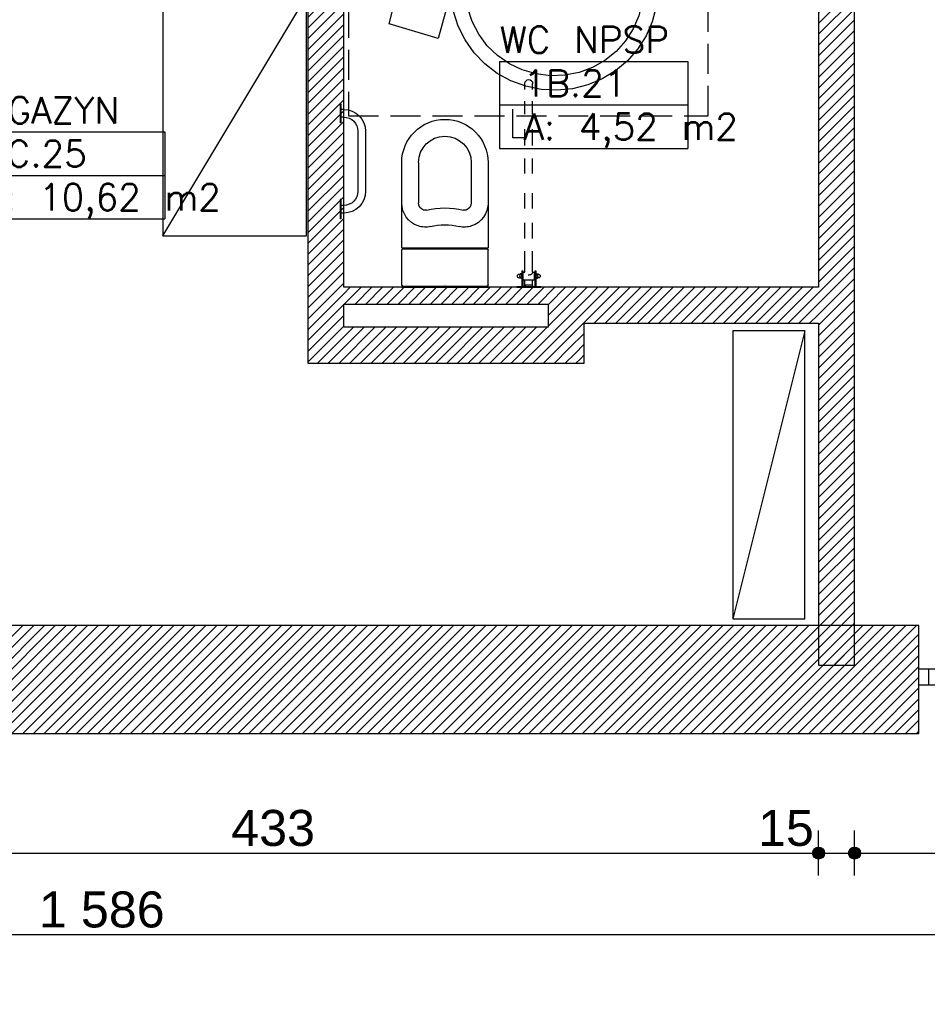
# Model space of a CAD drawing. Header units: inches. Extents: x 18487 to 24863, y 1480 to 5771.
# Tile 34 of 51: x 20249 to 20628, y 4220 to 4630. Entities that reach past the tile are written whole.
import ezdxf
from ezdxf.enums import TextEntityAlignment as Align

# ---------------------------------------------------------------- set-up
doc = ezdxf.new("R2010")
doc.units = ezdxf.units.IN
doc.header["$MEASUREMENT"] = 0
doc.linetypes.add('Przer. długie kreski kopia', pattern=[17.5, 12.5, -5])
for name, color, linetype in [('_T meble', 7, 'Continuous'), ('_T sanitarne', 7, 'Continuous'), ('_T sciany', 7, 'Continuous'), ('ArchiCAD', 7, 'Continuous')]:
    doc.layers.add(name, color=color, linetype=linetype)
doc.styles.add('GENERATED_STYLE_20', font='txt')
doc.styles.get("Standard").update_dxf_attribs({"font": 'txt', "bigfont": 'BIGFONT.SHX'})
doc.dimstyles.new('Dimstyle_7', dxfattribs={"dimtxt": 15, "dimasz": 9.5, "dimexe": 0.18, "dimexo": 0.5, "dimgap": 0.09, "dimtad": 1, "dimdec": 0, "dimzin": 0, "dimdsep": 46, "dimtxsty": 'GENERATED_STYLE_20', "dimblk": 'ARROWHEAD_11', "dimblk1": 'ARROWHEAD_11', "dimblk2": 'ARROWHEAD_11', "dimcen": 0.09, "dimclrd": 220, "dimclre": 220, "dimclrt": 220, "dimadec": 1, "dimazin": 0, "dimtfac": 1, "dimtdec": 4, "dimtmove": 0, "dimatfit": 3, "dimfxl": 0, "dimtolj": 1, "dimtzin": 0, "dimarcsym": 0})
doc.dimstyles.new('Dimstyle_9', dxfattribs={"dimtxt": 15, "dimasz": 9.5, "dimexe": 0.18, "dimexo": 0.5, "dimgap": 0.09, "dimtad": 1, "dimtih": 1, "dimtoh": 1, "dimdec": 0, "dimzin": 0, "dimdsep": 46, "dimtxsty": 'GENERATED_STYLE_20', "dimblk": 'ARROWHEAD_11', "dimblk1": 'ARROWHEAD_11', "dimblk2": 'ARROWHEAD_11', "dimcen": 0.09, "dimclrd": 220, "dimclre": 220, "dimclrt": 220, "dimadec": 1, "dimazin": 0, "dimtfac": 1, "dimtdec": 4, "dimtmove": 0, "dimatfit": 3, "dimfxl": 0, "dimtolj": 1, "dimtzin": 0, "dimarcsym": 0})
pattern_1 = [(45, (0, 0), (-2.24506403, 2.24506403), [])]

# ---------------------------------------------------------------- blocks, each defined once
blk = doc.blocks.new('MAGAZYN_1C.25_193', base_point=(20266.85, 4574.46))
at = {"layer": '_T sciany', "color": 160, "linetype": 'Continuous'}
for p, q in [((20224.1, 4583.52), (20224.1, 4547.28)), ((20224.1, 4583.52), (20309.6, 4583.52)), ((20309.6, 4583.52), (20309.6, 4547.28)), ((20224.1, 4565.4), (20309.6, 4565.4)), ((20224.1, 4547.28), (20309.6, 4547.28))]:
    blk.add_line(p, q, dxfattribs=at)
at = {"color": 0}
for tag in ['floor_f', 'ROOM_PERIM', 'ROOM_WALLS_SURF', 'ROOM_DOORS_SURF', 'ROOM_WINDS_SURF', 'ROOM_BASELEV', 'ROOM_HEIGHT', 'ROOM_NET_AREA', 'ROOM_REDUCED_AREA', 'ROOM_CALC_AREA', 'ROOM_VOLUME']:
    blk.add_attdef(tag, text='', height=200, dxfattribs=at).set_placement((20266.85, 4517.31), align=Align.BOTTOM_LEFT)
at = {"layer": '_T sciany', "color": 160}
for tag, p in [('ROOM_NAME', (20224.1, 4598.07)), ('ROOM_NUMBER', (20234.1, 4579.96)), ('ROOM_AREA', (20234.1, 4561.84))]:
    blk.add_attdef(tag, text='', height=11, dxfattribs=at).set_placement(p, align=Align.TOP_LEFT)
blk = doc.blocks.new('WC NPSP_1B.21_194', base_point=(20488.36, 4603.84))
at = {"layer": '_T sciany', "color": 160, "linetype": 'Continuous'}
for p, q in [((20449.13, 4612.9), (20449.13, 4576.67)), ((20449.13, 4612.9), (20527.59, 4612.9)), ((20527.59, 4612.9), (20527.59, 4576.67)), ((20449.13, 4594.79), (20527.59, 4594.79)), ((20449.13, 4576.67), (20527.59, 4576.67))]:
    blk.add_line(p, q, dxfattribs=at)
at = {"color": 0}
for tag in ['floor_f', 'ROOM_PERIM', 'ROOM_WALLS_SURF', 'ROOM_DOORS_SURF', 'ROOM_WINDS_SURF', 'ROOM_BASELEV', 'ROOM_HEIGHT', 'ROOM_NET_AREA', 'ROOM_REDUCED_AREA', 'ROOM_CALC_AREA', 'ROOM_VOLUME']:
    blk.add_attdef(tag, text='', height=200, dxfattribs=at).set_placement((20488.36, 4546.7), align=Align.BOTTOM_LEFT)
at = {"layer": '_T sciany', "color": 160}
for tag, p in [('ROOM_NAME', (20449.13, 4627.46)), ('ROOM_NUMBER', (20459.13, 4609.34)), ('ROOM_AREA', (20459.13, 4591.23))]:
    blk.add_attdef(tag, text='', height=11, dxfattribs=at).set_placement(p, align=Align.TOP_LEFT)
blk = doc.blocks.new('SLAB_20', base_point=(20386.15, 4590.25))
at = {"layer": '_T meble', "color": 161, "linetype": 'Przer. długie kreski kopia'}
blk.add_lwpolyline([(20386.15, 4590.25), (20536.15, 4590.25), (20536.15, 4740.25), (20386.15, 4740.25)], close=True, dxfattribs=at)
blk = doc.blocks.new('SLAB_21', base_point=(20386.15, 4590.25))
at = {"layer": '_T meble', "color": 161, "linetype": 'Przer. długie kreski kopia'}
blk.add_lwpolyline([(20386.15, 4590.25), (20536.15, 4590.25), (20536.15, 4740.25), (20386.15, 4740.25)], close=True, dxfattribs=at)
blk = doc.blocks.new('W BottomHung 65_208')
at = {"color": 0, "linetype": 'ByBlock'}
for p, q in [((45, 0), (-45, 0)), ((-45, 0), (-45, -6.8)), ((-41, 0), (-41, -6.8)), ((-37, -6.8), (-37, 0)), ((37, -6.8), (37, 0)), ((41, 0), (41, -6.8)), ((45, -6.8), (45, 0)), ((-37, -3.4), (37, -3.4)), ((-45, -6.8), (45, -6.8))]:
    blk.add_line(p, q, dxfattribs=at)
blk = doc.blocks.new('WALL_605', base_point=(21098.11, 4355.28))
at = {"layer": '_T sciany'}
h = blk.add_hatch(dxfattribs=at)
h.set_pattern_fill('ANSI31', color=5, style=0, pattern_type=2)
h.set_pattern_definition(pattern_1)
h.paths.add_polyline_path([(20104.79, 4377.78), (20104.79, 4332.78), (20624.03, 4332.78), (20624.03, 4377.78)], flags=0)
at = {"layer": '_T sciany', "color": 5, "linetype": 'Continuous'}
for p, q in [((20624.03, 4377.78), (20104.79, 4377.78)), ((20624.03, 4332.78), (20624.03, 4377.78)), ((20104.79, 4332.78), (20624.03, 4332.78))]:
    blk.add_line(p, q, dxfattribs=at)
at = {"layer": '_T sciany', "color": 140, "linetype": 'Continuous', "xscale": -1}
blk.add_blockref('W BottomHung 65_208', (20669.03, 4359.78), dxfattribs=at)
blk = doc.blocks.new('WALL_737', base_point=(20589.67, 4754.7))
at = {"layer": '_T sciany'}
h = blk.add_hatch(dxfattribs=at)
h.set_pattern_fill('ANSI31', color=5, style=0, pattern_type=2)
h.set_pattern_definition(pattern_1)
h.paths.add_polyline_path([(20582.17, 4747.2), (20582.17, 4361.28), (20597.17, 4361.28), (20597.17, 4747.2)], flags=0)
at = {"layer": '_T sciany', "color": 5, "linetype": 'Continuous'}
for p, q in [((20582.17, 4747.2), (20582.17, 4518.77)), ((20597.17, 4361.28), (20597.17, 4747.2)), ((20582.17, 4503.77), (20582.17, 4361.28)), ((20582.17, 4361.28), (20597.17, 4361.28))]:
    blk.add_line(p, q, dxfattribs=at)
blk = doc.blocks.new('WALL_741', base_point=(20469.44, 4518.77))
at = {"layer": '_T sciany'}
h = blk.add_hatch(dxfattribs=at)
h.set_pattern_fill('ANSI31', color=5, style=0, pattern_type=2)
h.set_pattern_definition(pattern_1)
h.paths.add_polyline_path([(20469.44, 4511.77), (20469.44, 4502.13), (20484.44, 4487.13), (20484.44, 4518.77)], flags=0)
at = {"layer": '_T sciany', "color": 5, "linetype": 'Continuous'}
for p, q in [((20469.44, 4511.77), (20469.44, 4502.13)), ((20484.44, 4487.13), (20484.44, 4503.77))]:
    blk.add_line(p, q, dxfattribs=at)
blk = doc.blocks.new('WALL_742', base_point=(20469.44, 4503.77))
at = {"layer": '_T sciany'}
h = blk.add_hatch(dxfattribs=at)
h.set_pattern_fill('ANSI31', color=5, style=0, pattern_type=2)
h.set_pattern_definition(pattern_1)
h.paths.add_polyline_path([(20484.44, 4503.77), (20582.17, 4503.77), (20582.17, 4518.77), (20484.44, 4518.77)], flags=0)
at = {"layer": '_T sciany', "color": 5, "linetype": 'Continuous'}
for p, q in [((20582.17, 4518.77), (20484.44, 4518.77)), ((20484.44, 4503.77), (20582.17, 4503.77))]:
    blk.add_line(p, q, dxfattribs=at)
blk = doc.blocks.new('WALL_746', base_point=(20376.67, 4518.77))
at = {"layer": '_T sciany'}
h = blk.add_hatch(dxfattribs=at)
h.set_pattern_fill('ANSI31', color=5, style=0, pattern_type=2)
h.set_pattern_definition(pattern_1)
h.paths.add_polyline_path([(20384.17, 4511.77), (20469.44, 4511.77), (20484.44, 4518.77), (20384.17, 4518.77)], flags=0)
at = {"layer": '_T sciany', "color": 5, "linetype": 'Continuous'}
for p, q in [((20484.44, 4518.77), (20384.17, 4518.77)), ((20384.17, 4511.77), (20469.44, 4511.77))]:
    blk.add_line(p, q, dxfattribs=at)
blk = doc.blocks.new('WALL_748', base_point=(20376.67, 4487.13))
at = {"layer": '_T sciany'}
h = blk.add_hatch(dxfattribs=at)
h.set_pattern_fill('ANSI31', color=5, style=0, pattern_type=2)
h.set_pattern_definition(pattern_1)
h.paths.add_polyline_path([(20369.17, 4487.13), (20484.44, 4487.13), (20469.44, 4502.13), (20384.17, 4502.13)], flags=0)
at = {"layer": '_T sciany', "color": 5, "linetype": 'Continuous'}
for p, q in [((20469.44, 4502.13), (20384.17, 4502.13)), ((20369.17, 4487.13), (20484.44, 4487.13))]:
    blk.add_line(p, q, dxfattribs=at)
blk = doc.blocks.new('WALL_756', base_point=(20376.67, 4754.7))
at = {"layer": '_T sciany'}
h = blk.add_hatch(dxfattribs=at)
h.set_pattern_fill('ANSI31', color=5, style=0, pattern_type=2)
h.set_pattern_definition(pattern_1)
h.paths.add_polyline_path([(20369.17, 4747.2), (20369.17, 4487.13), (20384.17, 4502.13), (20384.17, 4747.2)], flags=0)
at = {"layer": '_T sciany', "color": 5, "linetype": 'Continuous'}
for p, q in [((20369.17, 4747.2), (20369.17, 4487.13)), ((20384.17, 4518.77), (20384.17, 4747.2)), ((20384.17, 4502.13), (20384.17, 4511.77))]:
    blk.add_line(p, q, dxfattribs=at)
blk = doc.blocks.new('Sign Handicap 65_5225')
at = {"layer": '_T sanitarne', "color": 0, "linetype": 'Continuous'}
for p, q in [((-19.06, 63.6), (-12.15, 13.01)), ((-6.74, 40.46), (-10.4, 57.99)), ((25.57, 40.33), (-6.74, 40.46)), ((25.54, 33.41), (25.57, 40.33)), ((-21.83, 33.88), (-20.98, 27.68)), ((-2.72, 21.15), (-5.3, 33.53)), ((-5.3, 33.53), (25.54, 33.41)), ((37.5, 20.99), (-2.72, 21.15)), ((45.47, -10.79), (37.5, 20.99)), ((-12.15, 13.01), (31.72, 12.83)), ((31.72, 12.83), (42.52, -26.06)), ((59.83, -7.73), (45.47, -10.79)), ((62.91, -20.01), (59.83, -7.73)), ((36.1, -14.77), (30.09, -13.44)), ((42.52, -26.06), (62.91, -20.01))]:
    blk.add_line(p, q, dxfattribs=at)
for points in [[(-10.36, 58.28), (-6.85, 58.32), (-3.5, 59.34), (-0.58, 61.24), (1.68, 63.86), (3.09, 67.01), (3.54, 70.41), (3, 73.81), (1.5, 76.91), (-0.83, 79.48), (-3.81, 81.3), (-7.18, 82.22), (-10.69, 82.18), (-14.04, 81.17), (-16.97, 79.27), (-19.23, 76.65), (-20.65, 73.51), (-21.1, 70.1), (-20.56, 66.71), (-19.06, 63.6)], [(-21.83, 33.88), (-27.73, 31.07), (-33.13, 27.41), (-37.9, 22.99), (-41.93, 17.91), (-45.12, 12.3), (-47.41, 6.27), (-48.74, -0.03), (-49.08, -6.45), (-48.42, -12.85), (-46.78, -19.07), (-44.19, -24.98), (-40.72, -30.44), (-36.44, -35.32), (-31.46, -39.5), (-25.89, -42.9), (-19.85, -45.42), (-13.5, -47.03), (-6.97, -47.66), (-0.41, -47.32), (6.01, -46.01), (12.16, -43.76), (17.89, -40.63), (23.07, -36.67), (27.57, -32), (31.3, -26.7), (34.16, -20.92), (36.1, -14.77)], [(-20.98, 27.68), (-26.26, 24.86), (-31, 21.23), (-35.08, 16.9), (-38.39, 11.98), (-40.84, 6.6), (-42.36, 0.91), (-42.93, -4.96), (-42.52, -10.84), (-41.13, -16.57), (-38.82, -22.01), (-35.64, -27.01), (-31.68, -31.44), (-27.03, -35.18), (-21.83, -38.13), (-16.21, -40.22), (-10.31, -41.39), (-4.3, -41.6), (1.66, -40.86), (7.43, -39.18), (12.84, -36.61), (17.75, -33.21), (22.03, -29.08), (25.58, -24.32), (28.29, -19.06), (30.09, -13.44)]]:
    blk.add_lwpolyline(points, dxfattribs=at)
blk = doc.blocks.new('PLN_Regał')
at = {"layer": '_T meble', "color": 0, "linetype": 'ByBlock'}
for p, q in [((0, 0), (60, 0)), ((0, -60), (0, 0)), ((60, 0), (0, -60)), ((60, 0), (60, -60)), ((60, -60), (0, -60))]:
    blk.add_line(p, q, dxfattribs=at)
blk = doc.blocks.new('PLN_poręcz śc 40')
at = {"layer": '_T sanitarne', "color": 0, "linetype": 'ByBlock'}
for p, q in [((-24, 0), (-16, 0)), ((-24, -0.3), (-24, 0)), ((-16, -0.3), (-16, 0)), ((16, 0), (24, 0)), ((16, -0.3), (16, 0)), ((24, -0.3), (24, 0)), ((-24, -0.3), (-16, -0.3)), ((-21.6, -1.5), (-21.6, -0.3)), ((-18.4, -1.5), (-18.4, -0.3)), ((16, -0.3), (24, -0.3)), ((18.4, -1.5), (18.4, -0.3)), ((21.6, -1.5), (21.6, -0.3)), ((-12.5, -7.4), (12.5, -7.4)), ((-12.5, -10.6), (12.5, -10.6))]:
    blk.add_line(p, q, dxfattribs=at)
for centre, radius, start, end in [((-12.5, -1.5), 9.1, 180, 270), ((-12.5, -1.5), 5.9, 180, 270), ((12.5, -1.5), 9.1, 270, 0), ((12.5, -1.5), 5.9, 270, 0)]:
    blk.add_arc(centre, radius, start, end, dxfattribs=at)
blk = doc.blocks.new('PLN_WC inwalid 02')
at = {"layer": '_T sanitarne', "color": 0, "linetype": 'ByBlock'}
for p, q in [((-36.6, 82.17), (-36.6, 84.77)), ((-33.4, 82.17), (-33.4, 84.77)), ((-36.6, 71.93), (-36.6, 77.34)), ((-33.4, 71.93), (-33.4, 77.34)), ((-28.4, 62.07), (-28.4, 74.07)), ((-36.6, 58.85), (-36.6, 65.68)), ((-33.4, 58.85), (-33.4, 65.68)), ((-33.4, 62.07), (-28.4, 62.07)), ((-36.6, 47.2), (-36.6, 53.45)), ((-33.4, 47.2), (-33.4, 53.45)), ((-18, 51.77), (-18, 16.27)), ((-11, 51.77), (-11, 34.92)), ((11, 51.77), (11, 34.92)), ((18, 16.27), (18, 51.77)), ((-36.6, 32.69), (-36.6, 38.95)), ((-33.4, 32.69), (-33.4, 38.95)), ((-36.6, 20.18), (-36.6, 26.72)), ((-33.4, 20.18), (-33.4, 26.72)), ((-36.6, 6.07), (-36.6, 14.78)), ((-33.4, 6.07), (-33.4, 14.78)), ((18, 16.27), (-18, 16.27)), ((-18, 0.77), (-18, 15.27)), ((17.5, 15.77), (-17.5, 15.77)), ((18, 0.77), (18, 15.27)), ((-38.95, 5.27), (-38.74, 5.27)), ((-38.03, 5.42), (-38.67, 5.42)), ((-38.03, 4.95), (-38.67, 4.95)), ((-37.55, 6.67), (-37.95, 6.67)), ((-37.95, 6.67), (-37.95, 0.17)), ((-37.95, 6.67), (-37.95, 0.17)), ((-37.95, 3.42), (-37.95, 5.52)), ((-37.95, 5.18), (-37.95, 3.76)), ((-37.55, 6.67), (-37.55, 3.97)), ((-37.4, 5.97), (-37.55, 5.97)), ((-37.4, 4.97), (-37.55, 4.97)), ((-37.4, 3.97), (-37.4, 6.07)), ((-36.6, 6.07), (-37.4, 6.07)), ((-32.6, 6.07), (-33.4, 6.07)), ((-32.6, 2.87), (-32.6, 6.07)), ((-32.45, 5.97), (-32.6, 5.97)), ((-32.45, 4.97), (-32.6, 4.97)), ((-32.45, 6.67), (-32.45, 0.17)), ((-32.05, 6.67), (-32.45, 6.67)), ((-32.05, 6.67), (-32.05, 0.17)), ((-32.05, 5.52), (-32.05, 3.42)), ((-32.05, 3.76), (-32.05, 5.18)), ((-31.97, 5.42), (-31.33, 5.42)), ((-31.97, 4.95), (-31.33, 4.95)), ((-31.05, 5.27), (-31.26, 5.27)), ((-40, 0.17), (-40, -0.23)), ((-30, 0.17), (-40, 0.17)), ((-38.95, 3.67), (-38.74, 3.67)), ((-38.03, 4), (-38.67, 4)), ((-38.03, 3.52), (-38.67, 3.52)), ((-37.4, 3.97), (-37.55, 3.97)), ((-37.55, 3.97), (-37.55, 0.17)), ((-37.4, 2.97), (-37.55, 2.97)), ((-37.4, 2.87), (-37.4, 3.97)), ((-32.6, 2.87), (-37.4, 2.87)), ((-36.59, 0.79), (-36.6, 2.87)), ((-36.6, 0.49), (-36.59, 0.79)), ((-33.39, 0.75), (-36.59, 0.75)), ((-33.7, 0.15), (-36.3, 0.19)), ((-33.4, 0.45), (-33.39, 0.75)), ((-33.39, 0.75), (-33.39, 2.87)), ((-32.45, 3.97), (-32.6, 3.97)), ((-32.45, 2.97), (-32.6, 2.97)), ((-31.97, 4), (-31.33, 4)), ((-31.97, 3.52), (-31.33, 3.52)), ((-31.05, 3.67), (-31.26, 3.67)), ((-30, 0.17), (-30, -0.23)), ((17.5, 0.27), (-17.5, 0.27)), ((-30, -0.23), (-40, -0.23)), ((18, -0.23), (-18, -0.23))]:
    blk.add_line(p, q, dxfattribs=at)
blk.add_lwpolyline([(-36.6, 6.07), (-36.56, 5.81), (-36.44, 5.56), (-36.26, 5.33), (-36.01, 5.14), (-35.71, 5), (-35.38, 4.91), (-35.03, 4.87), (-34.67, 4.9)], dxfattribs=at)
for centre, radius, start, end in [((-35, 84.77), 1.6, 0, 180), ((0, 51.77), 18, 0, 180), ((0, 51.77), 11, 0, 180), ((-7.88, 34.92), 10.12, 180, 251.1704), ((-7.88, 34.92), 3.12, 180, 251.1704), ((0, 0), 32.84, 76.4442, 103.5558), ((7.88, 34.92), 3.12, 288.8296, 0), ((7.88, 34.92), 10.12, 288.8296, 0), ((-8.22, 33.94), 2.08, 251.1704, 284.4545), ((8.22, 33.94), 2.08, 255.5455, 288.8296), ((-8.22, 33.94), 9.08, 251.1704, 284.4545), ((0, 0), 25.84, 76.4442, 103.5558), ((8.22, 33.94), 9.08, 255.5455, 288.8296), ((-17.5, 15.27), 0.5, 90, 180), ((17.5, 15.27), 0.5, 0, 90), ((-38.95, 4.47), 0.8, 90, 270), ((-38.36, 5.18), 0.387, 142.1208, 217.8792), ((-37.33, 4.47), 1.42, 160.5286, 199.4714), ((-38.34, 5.18), 0.387, 322.1208, 37.8792), ((-39.37, 4.47), 1.42, 340.5286, 19.4714), ((-31.66, 5.18), 0.387, 142.1208, 217.8792), ((-30.63, 4.47), 1.42, 160.5286, 199.4714), ((-31.64, 5.18), 0.387, 322.1208, 37.8792), ((-32.67, 4.47), 1.42, 340.5286, 19.4714), ((-31.05, 4.47), 0.8, 270, 90), ((-38.36, 3.76), 0.387, 142.1208, 217.8792), ((-38.34, 3.76), 0.387, 322.1208, 37.8792), ((-36.3, 0.49), 0.3, 179.2, 269.2), ((-33.7, 0.45), 0.3, 269.2, 359.2), ((-31.66, 3.76), 0.387, 142.1208, 217.8792), ((-31.64, 3.76), 0.387, 322.1208, 37.8792), ((-17.5, 0.77), 0.5, 180, 270), ((17.5, 0.77), 0.5, 270, 0)]:
    blk.add_arc(centre, radius, start, end, dxfattribs=at)
for p in [(0, 0.27), (-35, -0.23), (0, -0.23)]:
    blk.add_point(p, dxfattribs=at)
blk = doc.blocks.new('*D437')
at = {"layer": 'ArchiCAD', "color": 220, "linetype": 'Continuous'}
for p, q in [((20149.21, 4285.45), (20149.21, 4292.33)), ((20582.17, 4285.45), (20582.17, 4292.33)), ((20149.21, 4273.58), (20149.21, 4280.45)), ((20151.71, 4282.95), (20579.67, 4282.95)), ((20582.17, 4273.58), (20582.17, 4280.45))]:
    blk.add_line(p, q, dxfattribs=at)
at = {"layer": 'ArchiCAD', "color": 220, "linetype": 'Continuous', "const_width": 2.5}
for points in [[(20147.96, 4282.95, 1), (20150.46, 4282.95, 1)], [(20580.92, 4282.95, 1), (20583.42, 4282.95, 1)]]:
    blk.add_lwpolyline(points, format="xyb", close=True, dxfattribs=at)
at = {"layer": 'ArchiCAD', "color": 220, "linetype": 'Continuous'}
for centre in [(20149.21, 4282.95), (20582.17, 4282.95)]:
    blk.add_circle(centre, 2.5, dxfattribs=at)
at = {"layer": 'ArchiCAD', "color": 220, "char_height": 15, "attachment_point": 1}
for s, insert in [('\\A1;{\\fArial Europa Srodkowa|b0|i0|c0|p34;\\C220;433}', (20337.23, 4300.95)), ('\\A1;{\\fArial Europa Srodkowa|b0|i0|c0|p34;\\C220;15}', (20556.91, 4300.95))]:
    blk.add_mtext(s, dxfattribs=dict(at, insert=insert))
blk = doc.blocks.new('ARROWHEAD_11')
at = {"color": 0, "linetype": 'Continuous'}
blk.add_line((0, 0), (-1, 0), dxfattribs=at)
at = {"color": 0, "linetype": 'Continuous', "const_width": 0.25}
blk.add_lwpolyline([(-0.125, 0, 1), (0.125, 0, 1)], format="xyb", close=True, dxfattribs=at)
blk = doc.blocks.new('*D438')
at = {"layer": 'ArchiCAD', "color": 220, "linetype": 'Continuous'}
for p, q in [((20582.17, 4285.45), (20582.17, 4292.33)), ((20597.17, 4285.45), (20597.17, 4292.33)), ((20582.17, 4273.58), (20582.17, 4280.45)), ((20584.67, 4282.95), (20594.67, 4282.95)), ((20597.17, 4273.58), (20597.17, 4280.45))]:
    blk.add_line(p, q, dxfattribs=at)
at = {"layer": 'ArchiCAD', "color": 220, "linetype": 'Continuous', "const_width": 2.5}
for points in [[(20580.92, 4282.95, 1), (20583.42, 4282.95, 1)], [(20595.92, 4282.95, 1), (20598.42, 4282.95, 1)]]:
    blk.add_lwpolyline(points, format="xyb", close=True, dxfattribs=at)
at = {"layer": 'ArchiCAD', "color": 220, "linetype": 'Continuous'}
for centre in [(20582.17, 4282.95), (20597.17, 4282.95)]:
    blk.add_circle(centre, 2.5, dxfattribs=at)
blk = doc.blocks.new('*D439')
at = {"layer": 'ArchiCAD', "color": 220, "linetype": 'Continuous'}
for p, q in [((20597.17, 4285.45), (20597.17, 4292.33)), ((20733.28, 4285.45), (20733.28, 4292.33)), ((20597.17, 4273.58), (20597.17, 4280.45)), ((20599.67, 4282.95), (20730.78, 4282.95)), ((20733.28, 4273.58), (20733.28, 4280.45))]:
    blk.add_line(p, q, dxfattribs=at)
at = {"layer": 'ArchiCAD', "color": 220, "linetype": 'Continuous', "const_width": 2.5}
for points in [[(20595.92, 4282.95, 1), (20598.42, 4282.95, 1)], [(20732.03, 4282.95, 1), (20734.53, 4282.95, 1)]]:
    blk.add_lwpolyline(points, format="xyb", close=True, dxfattribs=at)
at = {"layer": 'ArchiCAD', "color": 220, "linetype": 'Continuous'}
for centre in [(20597.17, 4282.95), (20733.28, 4282.95)]:
    blk.add_circle(centre, 2.5, dxfattribs=at)
at = {"layer": 'ArchiCAD', "color": 220, "char_height": 15, "attachment_point": 1}
for s, insert in [('\\A1;{\\fArial Europa Srodkowa|b0|i0|c0|p34;\\C220;136}', (20636.77, 4300.95)), ('\\A1;{\\fArial Europa Srodkowa|b0|i0|c0|p34;\\C220;15}', (20708.01, 4300.95))]:
    blk.add_mtext(s, dxfattribs=dict(at, insert=insert))
blk = doc.blocks.new('*D440')
at = {"layer": 'ArchiCAD', "color": 220, "linetype": 'Continuous'}
for p, q in [((20733.28, 4285.45), (20733.28, 4292.33)), ((20748.28, 4285.45), (20748.28, 4292.33)), ((20733.28, 4273.58), (20733.28, 4280.45)), ((20735.78, 4282.95), (20745.78, 4282.95)), ((20748.28, 4273.58), (20748.28, 4280.45))]:
    blk.add_line(p, q, dxfattribs=at)
at = {"layer": 'ArchiCAD', "color": 220, "linetype": 'Continuous', "const_width": 2.5}
for points in [[(20732.03, 4282.95, 1), (20734.53, 4282.95, 1)], [(20747.03, 4282.95, 1), (20749.53, 4282.95, 1)]]:
    blk.add_lwpolyline(points, format="xyb", close=True, dxfattribs=at)
at = {"layer": 'ArchiCAD', "color": 220, "linetype": 'Continuous'}
for centre in [(20733.28, 4282.95), (20748.28, 4282.95)]:
    blk.add_circle(centre, 2.5, dxfattribs=at)
blk = doc.blocks.new('*D441')
at = {"layer": 'ArchiCAD', "color": 220, "linetype": 'Continuous'}
for p, q in [((20748.28, 4285.45), (20748.28, 4292.33)), ((20891.16, 4285.45), (20891.16, 4292.33)), ((20748.28, 4273.58), (20748.28, 4280.45)), ((20750.78, 4282.95), (20888.66, 4282.95)), ((20891.16, 4273.58), (20891.16, 4280.45))]:
    blk.add_line(p, q, dxfattribs=at)
at = {"layer": 'ArchiCAD', "color": 220, "linetype": 'Continuous', "const_width": 2.5}
for points in [[(20747.03, 4282.95, 1), (20749.53, 4282.95, 1)], [(20889.91, 4282.95, 1), (20892.41, 4282.95, 1)]]:
    blk.add_lwpolyline(points, format="xyb", close=True, dxfattribs=at)
at = {"layer": 'ArchiCAD', "color": 220, "linetype": 'Continuous'}
for centre in [(20748.28, 4282.95), (20891.16, 4282.95)]:
    blk.add_circle(centre, 2.5, dxfattribs=at)
at = {"layer": 'ArchiCAD', "color": 220, "char_height": 15, "attachment_point": 1}
for s, insert in [('\\A1;{\\fArial Europa Srodkowa|b0|i0|c0|p34;\\C220;143}', (20791.26, 4300.95)), ('\\A1;{\\fArial Europa Srodkowa|b0|i0|c0|p34;\\C220;15}', (20865.9, 4300.95))]:
    blk.add_mtext(s, dxfattribs=dict(at, insert=insert))
blk = doc.blocks.new('*D442')
at = {"layer": 'ArchiCAD', "color": 220, "linetype": 'Continuous'}
for p, q in [((20891.16, 4285.45), (20891.16, 4292.33)), ((20906.16, 4285.45), (20906.16, 4292.33)), ((20891.16, 4273.58), (20891.16, 4280.45)), ((20893.66, 4282.95), (20903.66, 4282.95)), ((20906.16, 4273.58), (20906.16, 4280.45))]:
    blk.add_line(p, q, dxfattribs=at)
at = {"layer": 'ArchiCAD', "color": 220, "linetype": 'Continuous', "const_width": 2.5}
for points in [[(20889.91, 4282.95, 1), (20892.41, 4282.95, 1)], [(20904.91, 4282.95, 1), (20907.41, 4282.95, 1)]]:
    blk.add_lwpolyline(points, format="xyb", close=True, dxfattribs=at)
at = {"layer": 'ArchiCAD', "color": 220, "linetype": 'Continuous'}
for centre in [(20891.16, 4282.95), (20906.16, 4282.95)]:
    blk.add_circle(centre, 2.5, dxfattribs=at)
blk = doc.blocks.new('*D443')
at = {"layer": 'ArchiCAD', "color": 220, "linetype": 'Continuous'}
for p, q in [((20906.16, 4285.45), (20906.16, 4292.33)), ((21035.65, 4285.45), (21035.65, 4292.33)), ((20906.16, 4273.58), (20906.16, 4280.45)), ((20908.66, 4282.95), (21033.15, 4282.95)), ((21035.65, 4273.58), (21035.65, 4280.45))]:
    blk.add_line(p, q, dxfattribs=at)
at = {"layer": 'ArchiCAD', "color": 220, "linetype": 'Continuous', "const_width": 2.5}
for points in [[(20904.91, 4282.95, 1), (20907.41, 4282.95, 1)], [(21034.4, 4282.95, 1), (21036.9, 4282.95, 1)]]:
    blk.add_lwpolyline(points, format="xyb", close=True, dxfattribs=at)
at = {"layer": 'ArchiCAD', "color": 220, "linetype": 'Continuous'}
for centre in [(20906.16, 4282.95), (21035.65, 4282.95)]:
    blk.add_circle(centre, 2.5, dxfattribs=at)
at = {"layer": 'ArchiCAD', "color": 220, "char_height": 15, "attachment_point": 1}
for s, insert in [('\\A1;{\\fArial Europa Srodkowa|b0|i0|c0|p34;\\C220;129}', (20942.45, 4300.95)), ('\\A1;{\\fArial Europa Srodkowa|b0|i0|c0|p34;\\C220;15}', (21010.39, 4300.95))]:
    blk.add_mtext(s, dxfattribs=dict(at, insert=insert))
blk = doc.blocks.new('*D444')
at = {"layer": 'ArchiCAD', "color": 220, "linetype": 'Continuous'}
for p, q in [((21035.65, 4285.45), (21035.65, 4292.33)), ((21050.65, 4285.45), (21050.65, 4292.33)), ((21035.65, 4273.58), (21035.65, 4280.45)), ((21038.15, 4282.95), (21048.15, 4282.95)), ((21050.65, 4273.58), (21050.65, 4280.45)), ((21053.15, 4282.95), (21055.65, 4282.95))]:
    blk.add_line(p, q, dxfattribs=at)
at = {"layer": 'ArchiCAD', "color": 220, "linetype": 'Continuous', "const_width": 2.5}
for points in [[(21034.4, 4282.95, 1), (21036.9, 4282.95, 1)], [(21049.4, 4282.95, 1), (21051.9, 4282.95, 1)]]:
    blk.add_lwpolyline(points, format="xyb", close=True, dxfattribs=at)
at = {"layer": 'ArchiCAD', "color": 220, "linetype": 'Continuous'}
for centre in [(21035.65, 4282.95), (21050.65, 4282.95)]:
    blk.add_circle(centre, 2.5, dxfattribs=at)
blk = doc.blocks.new('*D445')
at = {"layer": 'ArchiCAD', "color": 220, "linetype": 'Continuous'}
for p, q in [((19489.83, 4251.47), (19489.83, 4258.34)), ((21075.61, 4251.47), (21075.61, 4258.34)), ((19484.83, 4248.97), (19487.33, 4248.97)), ((19492.33, 4248.97), (21073.11, 4248.97)), ((21078.11, 4248.97), (21080.61, 4248.97)), ((19489.83, 4239.59), (19489.83, 4246.47)), ((21075.61, 4239.59), (21075.61, 4246.47))]:
    blk.add_line(p, q, dxfattribs=at)
at = {"layer": 'ArchiCAD', "color": 220, "linetype": 'Continuous', "const_width": 2.5}
for points in [[(19488.58, 4248.97, 1), (19491.08, 4248.97, 1)], [(21074.36, 4248.97, 1), (21076.86, 4248.97, 1)]]:
    blk.add_lwpolyline(points, format="xyb", close=True, dxfattribs=at)
at = {"layer": 'ArchiCAD', "color": 220, "linetype": 'Continuous'}
for centre in [(19489.83, 4248.97), (21075.61, 4248.97)]:
    blk.add_circle(centre, 2.5, dxfattribs=at)
at = {"layer": 'ArchiCAD', "color": 220, "insert": (20257.07, 4266.97), "char_height": 15, "attachment_point": 1}
blk.add_mtext('\\A1;{\\fArial Europa Srodkowa|b0|i0|c0|p34;\\C220;1\xa0586}', dxfattribs=at)
blk = doc.blocks.new('*D458')
at = {"layer": 'ArchiCAD', "color": 220, "linetype": 'Continuous'}
for p, q in [((19927.06, 4335.28), (19927.06, 4337.78)), ((19924.56, 4332.78), (19917.68, 4332.78)), ((19927.06, 3463.57), (19927.06, 4330.28)), ((19936.43, 4332.78), (19929.56, 4332.78)), ((19924.56, 3461.07), (19917.68, 3461.07)), ((19936.43, 3461.07), (19929.56, 3461.07)), ((19927.06, 3456.07), (19927.06, 3458.57))]:
    blk.add_line(p, q, dxfattribs=at)
at = {"layer": 'ArchiCAD', "color": 220, "linetype": 'Continuous', "const_width": 2.5}
for points in [[(19925.81, 4332.78, 1), (19928.31, 4332.78, 1)], [(19925.81, 3461.07, 1), (19928.31, 3461.07, 1)]]:
    blk.add_lwpolyline(points, format="xyb", close=True, dxfattribs=at)
at = {"layer": 'ArchiCAD', "color": 220, "linetype": 'Continuous'}
for centre in [(19927.06, 4332.78), (19927.06, 3461.07)]:
    blk.add_circle(centre, 2.5, dxfattribs=at)
at = {"layer": 'ArchiCAD', "color": 220, "insert": (19909.06, 3879.85), "char_height": 15, "attachment_point": 1, "rotation": 90}
blk.add_mtext('\\A1;{\\fArial Europa Srodkowa|b0|i0|c0|p34;\\C220;872}', dxfattribs=at)

msp = doc.modelspace()

# ---------------------------------------------------------------- block references
at = {"layer": '_T meble', "color": 161, "linetype": 'Przer. długie kreski kopia'}
for name in ['SLAB_20', 'SLAB_21']:
    msp.add_blockref(name, (20386.15, 4590.25), dxfattribs=at)
at = {"layer": '_T meble', "color": 162, "linetype": 'Continuous', "xscale": -1.666666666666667, "rotation": 90}
msp.add_blockref('PLN_Regał', (20308.68, 4640.27), dxfattribs=at)
at = {"layer": '_T meble', "color": 162, "linetype": 'Continuous', "xscale": -2, "yscale": 0.5, "rotation": 270}
msp.add_blockref('PLN_Regał', (20576.41, 4380.65), dxfattribs=at)
at = {"layer": '_T sanitarne', "color": 161, "xscale": -1}
msp.add_blockref('Sign Handicap 65_5225', (20466.06, 4648.56), dxfattribs=at)
msp.add_blockref('Sign Handicap 65_5225', (20466.06, 4648.56), dxfattribs=at)
at = {"layer": '_T sanitarne', "color": 161, "linetype": 'Continuous', "xscale": -1}
msp.add_blockref('PLN_WC inwalid 02', (20426.34, 4519), dxfattribs=at)
at = {"layer": '_T sanitarne', "color": 161, "linetype": 'Continuous', "xscale": -1, "rotation": 90}
msp.add_blockref('PLN_poręcz śc 40', (20382.67, 4571.31), dxfattribs=at)
at = {"layer": '_T sciany', "color": 5}
for name, p in [('WALL_756', (20376.67, 4754.7)), ('WALL_737', (20589.67, 4754.7)), ('WALL_746', (20376.67, 4518.77)), ('WALL_741', (20469.44, 4518.77)), ('WALL_742', (20469.44, 4503.77)), ('WALL_748', (20376.67, 4487.13)), ('WALL_605', (21098.11, 4355.28))]:
    msp.add_blockref(name, p, dxfattribs=at)
at = {"layer": '_T sciany', "color": 254, "linetype": 'Continuous'}
ref = msp.add_blockref('WC NPSP_1B.21_194', (20488.36, 4603.84), dxfattribs=at)
ref.add_attrib('ROOM_NAME', 'WC NPSP', dxfattribs={"color": 160, "linetype": 'Continuous', "height": 11}).set_placement((20449.13, 4627.46), align=Align.TOP_LEFT)
ref.add_attrib('ROOM_NUMBER', '1B.21', dxfattribs={"color": 160, "linetype": 'Continuous', "height": 11}).set_placement((20459.13, 4609.34), align=Align.TOP_LEFT)
ref.add_attrib('ROOM_AREA', 'A: 4,52 m2', dxfattribs={"color": 160, "linetype": 'Continuous', "height": 11}).set_placement((20459.13, 4591.23), align=Align.TOP_LEFT)
ref = msp.add_blockref('MAGAZYN_1C.25_193', (20266.85, 4574.46), dxfattribs=at)
ref.add_attrib('ROOM_NAME', 'MAGAZYN', dxfattribs={"color": 160, "linetype": 'Continuous', "height": 11}).set_placement((20224.1, 4598.07), align=Align.TOP_LEFT)
ref.add_attrib('ROOM_NUMBER', '1C.25', dxfattribs={"color": 160, "linetype": 'Continuous', "height": 11}).set_placement((20234.1, 4579.96), align=Align.TOP_LEFT)
ref.add_attrib('ROOM_AREA', 'A: 10,62 m2', dxfattribs={"color": 160, "linetype": 'Continuous', "height": 11}).set_placement((20234.1, 4561.84), align=Align.TOP_LEFT)

# ---------------------------------------------------------------- dimensions: what is measured, and where the dimension line sits
at = {"layer": 'ArchiCAD', "color": 220, "linetype": 'Continuous'}
for base, p1, p2, picture, middle in [((19534.83, 4282.95), (20597.17, 4557.99), (20733.28, 4617.93), '*D439', (20642.46, 4293.45)), ((19534.83, 4282.95), (20733.28, 4617.93), (20748.28, 4617.93), '*D440', (20713.7, 4293.45)), ((19534.83, 4282.95), (20748.28, 4617.93), (20891.16, 4617.93), '*D441', (20796.95, 4293.45)), ((19534.83, 4282.95), (20891.16, 4617.93), (20906.16, 4617.93), '*D442', (20871.59, 4293.45)), ((19534.83, 4282.95), (20906.16, 4617.93), (21035.65, 4557.99), '*D443', (20948.14, 4293.45)), ((19534.83, 4282.95), (20149.21, 4361.28), (20582.17, 4557.99), '*D437', (20342.92, 4293.45)), ((19534.83, 4282.95), (20582.17, 4557.99), (20597.17, 4557.99), '*D438', (20562.6, 4293.45)), ((19534.83, 4282.95), (21035.65, 4557.99), (21050.65, 4557.99), '*D444', (21016.08, 4293.45)), ((21075.61, 4248.97), (19489.83, 4332.78), (21075.61, 4332.78), '*D445', (20268.45, 4259.47))]:
    dim = msp.add_linear_dim(base=base, p1=p1, p2=p2, dimstyle='Dimstyle_9', dxfattribs=at)
    dim.commit()
    dim.dimension.update_dxf_attribs({"geometry": picture, "text_midpoint": middle})
dim = msp.add_linear_dim(base=(19927.06, 4332.78), p1=(20363.09, 3461.07), p2=(19489.83, 4332.78), angle=90, dimstyle='Dimstyle_7', dxfattribs=at)
dim.commit()
dim.dimension.update_dxf_attribs({"geometry": '*D458', "text_midpoint": (19916.56, 3885.54)})

doc.saveas('drawing.dxf')
